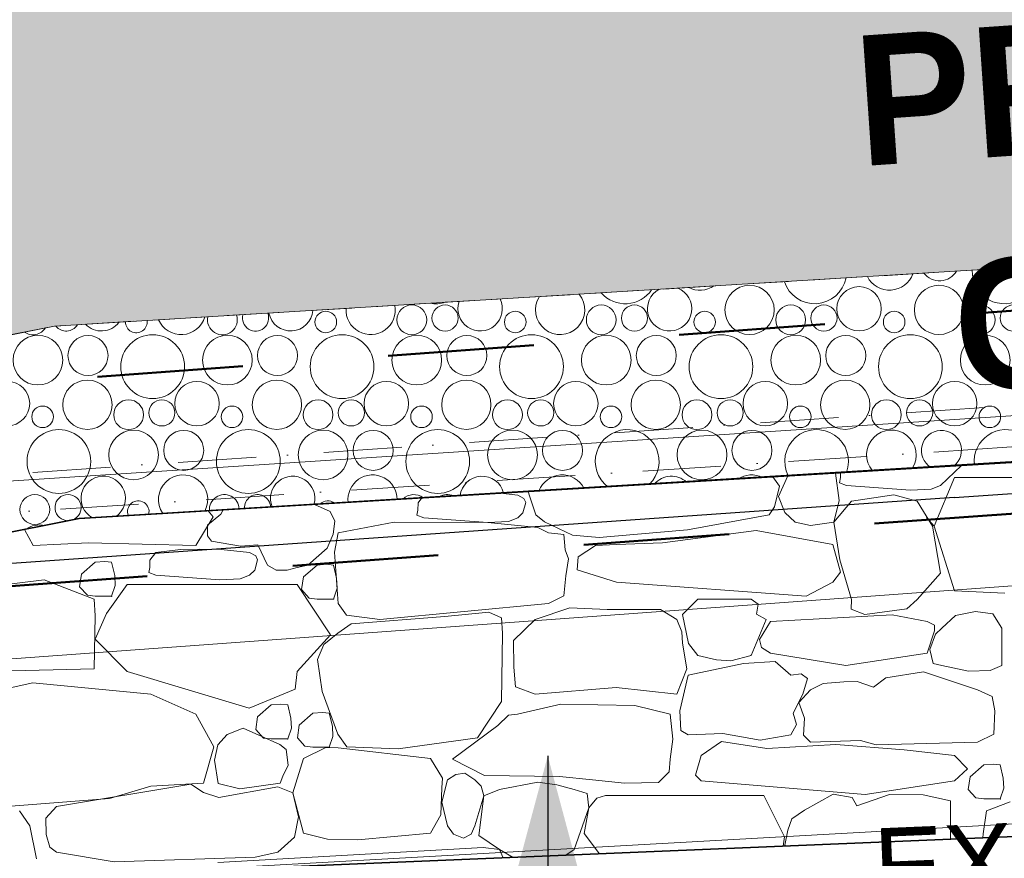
# Model space of a CAD drawing. Header units: millimetres. Extents: x -738537 to 1850049, y -250217 to 604013.
# Tile 16 of 204: x -629576 to -627686, y 80165 to 81775. Entities that reach past the tile are written whole.
import ezdxf

# ---------------------------------------------------------------- set-up
doc = ezdxf.new("R2010")
doc.units = ezdxf.units.MM
doc.header["$MEASUREMENT"] = 0
doc.set_wipeout_variables(frame=1)
for name, pattern in [('Dashed', [280, 140, -140]), ('Dot & Dashed', [280, 150, -60, 0, -70]), ('Hidden Line', [140, 100, -40]), ('Wipeout_Contour', [1000, 0, -1000])]:
    doc.linetypes.add(name, pattern=pattern)
for name, color, linetype, lineweight in [('0_Pen_No__128', 9, 'Continuous', 0), ('0_Pen_No__170', 9, 'Continuous', 0), ('A_BEAMS_Pen_No__69', 255, 'Continuous', 20), ('A_BEAMS_Pen_No__90', 255, 'Continuous', 20), ('A_SURVEY_Pen_No__6', 7, 'Continuous', 5), ('A_WALL LOAD_Pen_No__1', 214, 'Continuous', 35), ('A_WALL LOAD_Pen_No__3', 30, 'Continuous', 15), ('BUILDING_Pen_No__2', 1, 'Continuous', 25), ('C-GRID _Pen_No__5', 4, 'Continuous', 5), ('C_TEXT GA_Pen_No__161', 1, 'Continuous', 5), ('C_TEXT GA_Pen_No__6', 7, 'Continuous', 5), ('MARKETING_Pen_No__1', 214, 'Continuous', 35)]:
    doc.layers.add(name, color=color, linetype=linetype, lineweight=lineweight)
for name, color, linetype, lineweight, true_color in [('0_Pen_No__171', 7, 'Continuous', 0, 0xdadada), ('0_Pen_No__28', 7, 'Continuous', 50, 0xff9390), ('MARKETING_Pen_No__7', 7, 'Continuous', 5, 0x9f07ff), ('ROAD_Pen_No__7', 7, 'Continuous', 5, 0x9f07ff)]:
    doc.layers.add(name, color=color, linetype=linetype, lineweight=lineweight, true_color=true_color)
doc.layers.add('A_BEAMS', color=7, linetype='Continuous')
doc.layers.add('MARKETING', color=7, linetype='Continuous')
doc.styles.add('GENERATED_STYLE_1', font='GOTHIC.TTF')
doc.styles.add('GENERATED_STYLE_3', font='GOTHICB.TTF')
doc.dimstyles.new('GENERATED_STYLE__7', dxfattribs={"dimtxt": 0.18, "dimasz": 273.6, "dimexe": 0.18, "dimexo": 0.0625, "dimgap": 0.09, "dimtad": 0, "dimtih": 1, "dimtoh": 1, "dimdec": 4, "dimzin": 0, "dimdsep": 46, "dimcen": 0.09, "dimadec": 0, "dimazin": 0, "dimtfac": 1, "dimtdec": 4, "dimtmove": 0, "dimatfit": 3, "dimldrblk": 'ARROWHEAD_5', "dimfxl": 1, "dimtolj": 1, "dimtzin": 0, "dimarcsym": 0})

# ---------------------------------------------------------------- blocks, each defined once
blk = doc.blocks.new('*X1')
at = {"layer": '0_Pen_No__128', "color": 9, "linetype": 'Continuous', "lineweight": 0}
for p, q in [((-627936.7, 80909.2), (-627930.8, 80901)), ((-627874.7, 80901), (-627865.6, 80913.5)), ((-627824.1, 80916), (-627819.8, 80912.3)), ((-627819.8, 80912.3), (-627793.6, 80912.3)), ((-627793.6, 80912.3), (-627786.6, 80918.2)), ((-627742.8, 80920.8), (-627743.2, 80918.4)), ((-627743.2, 80918.4), (-627728.9, 80887)), ((-628199.2, 80892.3), (-628216.4, 80868.6)), ((-628195, 80893.7), (-628199.2, 80892.3)), ((-628143.6, 80892.3), (-628155.2, 80896)), ((-628126.4, 80868.6), (-628143.6, 80892.3)), ((-628098.3, 80899.5), (-628092.6, 80887)), ((-627986.2, 80890.6), (-628001.7, 80869.3)), ((-628000, 80887), (-627991.4, 80905.9)), ((-627961.2, 80898.7), (-627986.2, 80890.6)), ((-627936.2, 80890.6), (-627961.2, 80898.7)), ((-627920.7, 80869.3), (-627936.2, 80890.6)), ((-627930.8, 80901), (-627902.7, 80891.9)), ((-627902.7, 80891.9), (-627874.7, 80901)), ((-627835.5, 80892.3), (-627852.7, 80868.6)), ((-627807.7, 80901.3), (-627835.5, 80892.3)), ((-627779.9, 80892.3), (-627807.7, 80901.3)), ((-627765, 80871.8), (-627779.9, 80892.3)), ((-628578.7, 80870.6), (-628580.1, 80868.6)), ((-628490.1, 80868.6), (-628495.2, 80875.6)), ((-628443.4, 80878.7), (-628427.3, 80868.4)), ((-628392.8, 80868.4), (-628369.8, 80883.1)), ((-628354.7, 80884.1), (-628365.4, 80869.3)), ((-628365.4, 80869.3), (-628365.4, 80843)), ((-628284.4, 80869.3), (-628297.6, 80887.5)), ((-628284.4, 80843), (-628284.4, 80869.3)), ((-628092.6, 80887), (-628063.5, 80868.4)), ((-628029.1, 80868.4), (-628000, 80887)), ((-628001.7, 80869.3), (-628001.7, 80843)), ((-627920.7, 80852.5), (-627920.7, 80869.3)), ((-627728.9, 80887), (-627714.9, 80878)), ((-628853.9, 80839.4), (-628853.9, 80854)), ((-628840.1, 80854.9), (-628848.4, 80834.9)), ((-628799.6, 80855.1), (-628804.2, 80857)), ((-628791.2, 80834.9), (-628799.6, 80855.1)), ((-628773.7, 80856.2), (-628781.1, 80838.5)), ((-628766.1, 80859.3), (-628773.7, 80856.2)), ((-628738.3, 80856.2), (-628748.4, 80860.4)), ((-628730.9, 80838.5), (-628738.3, 80856.2)), ((-628729.1, 80861.5), (-628729.1, 80843)), ((-628648.1, 80843), (-628648.1, 80866.4)), ((-628621.2, 80851.4), (-628635.9, 80845.4)), ((-628606.6, 80845.4), (-628621.2, 80851.4)), ((-628580.1, 80868.6), (-628580.1, 80839.4)), ((-628490.1, 80839.4), (-628490.1, 80868.6)), ((-628476.3, 80855.1), (-628484.7, 80834.9)), ((-628456.1, 80863.5), (-628476.3, 80855.1)), ((-628435.9, 80855.1), (-628456.1, 80863.5)), ((-628427.5, 80834.9), (-628435.9, 80855.1)), ((-628427.3, 80868.4), (-628392.8, 80868.4)), ((-628410, 80856.2), (-628417.4, 80838.5)), ((-628392.3, 80863.5), (-628410, 80856.2)), ((-628374.5, 80856.2), (-628392.3, 80863.5)), ((-628367.2, 80838.5), (-628374.5, 80856.2)), ((-628257.5, 80851.4), (-628272.2, 80845.4)), ((-628242.9, 80845.4), (-628257.5, 80851.4)), ((-628216.4, 80868.6), (-628216.4, 80839.4)), ((-628126.4, 80839.4), (-628126.4, 80868.6)), ((-628112.6, 80855.1), (-628121, 80834.9)), ((-628092.4, 80863.5), (-628112.6, 80855.1)), ((-628072.2, 80855.1), (-628092.4, 80863.5)), ((-628063.8, 80834.9), (-628072.2, 80855.1)), ((-628063.5, 80868.4), (-628029.1, 80868.4)), ((-628046.3, 80856.2), (-628053.6, 80838.5)), ((-628028.6, 80863.5), (-628046.3, 80856.2)), ((-628010.8, 80856.2), (-628028.6, 80863.5)), ((-628005, 80842.1), (-628010.8, 80856.2)), ((-627852.7, 80868.6), (-627852.7, 80860.9)), ((-629234.7, 80815.7), (-629223, 80831.8)), ((-629211.1, 80832.6), (-629203.7, 80814.7)), ((-629163.3, 80814.7), (-629154.9, 80834.9)), ((-629154.9, 80834.9), (-629155.4, 80835.9)), ((-629144, 80836.6), (-629137.4, 80820.7)), ((-629102, 80820.7), (-629094.6, 80838.5)), ((-629094.6, 80838.5), (-629095.1, 80839.5)), ((-629090.5, 80839.8), (-629077.3, 80821.8)), ((-629027.3, 80821.8), (-629011.9, 80843)), ((-629011.9, 80843), (-629011.9, 80844.5)), ((-628999.6, 80845.3), (-629005.6, 80830.8)), ((-628970.3, 80845.4), (-628973.8, 80846.8)), ((-628964.3, 80830.8), (-628970.3, 80845.4)), ((-628943.8, 80848.6), (-628943.8, 80839.4)), ((-628943.8, 80839.4), (-628926.7, 80815.7)), ((-628871, 80815.7), (-628853.9, 80839.4)), ((-628848.4, 80834.9), (-628840, 80814.7)), ((-628799.6, 80814.7), (-628791.2, 80834.9)), ((-628781.1, 80838.5), (-628773.7, 80820.7)), ((-628738.3, 80820.7), (-628730.9, 80838.5)), ((-628729.1, 80843), (-628713.6, 80821.8)), ((-628663.6, 80821.8), (-628648.1, 80843)), ((-628635.9, 80845.4), (-628641.9, 80830.8)), ((-628600.6, 80830.8), (-628606.6, 80845.4)), ((-628580.1, 80839.4), (-628562.9, 80815.7)), ((-628507.3, 80815.7), (-628490.1, 80839.4)), ((-628484.7, 80834.9), (-628476.3, 80814.7)), ((-628435.9, 80814.7), (-628427.5, 80834.9)), ((-628417.4, 80838.5), (-628410, 80820.7)), ((-628374.5, 80820.7), (-628367.2, 80838.5)), ((-628365.4, 80843), (-628349.9, 80821.8)), ((-628299.9, 80821.8), (-628284.4, 80843)), ((-628272.2, 80845.4), (-628278.2, 80830.8)), ((-628236.9, 80830.8), (-628242.9, 80845.4)), ((-628216.4, 80839.4), (-628200.7, 80817.8)), ((-628136.3, 80825.8), (-628126.4, 80839.4)), ((-628121, 80834.9), (-628118.1, 80828)), ((-628063.9, 80834.8), (-628063.8, 80834.9)), ((-628053.6, 80838.5), (-628052.7, 80836.2)), ((-628001.7, 80843), (-628001.3, 80842.5)), ((-629433.2, 80819.2), (-629416, 80813.6)), ((-629416, 80813.6), (-629391, 80821.7)), ((-629366.2, 80823.2), (-629363.3, 80816.1)), ((-629363.3, 80816.1), (-629348.7, 80810.1)), ((-629348.7, 80810.1), (-629334, 80816.1)), ((-629334, 80816.1), (-629330.2, 80825.4)), ((-629298.8, 80827.3), (-629290.4, 80815.7)), ((-629290.4, 80815.7), (-629262.6, 80806.7)), ((-629262.6, 80806.7), (-629234.7, 80815.7)), ((-629203.7, 80814.7), (-629183.5, 80806.3)), ((-629183.5, 80806.3), (-629163.3, 80814.7)), ((-629137.4, 80820.7), (-629119.7, 80813.4)), ((-629119.7, 80813.4), (-629102, 80820.7)), ((-629077.3, 80821.8), (-629052.3, 80813.6)), ((-629052.3, 80813.6), (-629027.3, 80821.8)), ((-629005.6, 80830.8), (-628999.6, 80816.1)), ((-628999.6, 80816.1), (-628984.9, 80810.1)), ((-628984.9, 80810.1), (-628970.3, 80816.1)), ((-628970.3, 80816.1), (-628964.3, 80830.8)), ((-628926.7, 80815.7), (-628898.8, 80806.7)), ((-628898.8, 80806.7), (-628871, 80815.7)), ((-628840, 80814.7), (-628819.8, 80806.3)), ((-628819.8, 80806.3), (-628799.6, 80814.7)), ((-628773.7, 80820.7), (-628756, 80813.4)), ((-628756, 80813.4), (-628738.3, 80820.7)), ((-628713.6, 80821.8), (-628688.6, 80813.6)), ((-628688.6, 80813.6), (-628663.6, 80821.8)), ((-628641.9, 80830.8), (-628635.9, 80816.1)), ((-628635.9, 80816.1), (-628621.2, 80810.1)), ((-628621.2, 80810.1), (-628606.6, 80816.1)), ((-628606.6, 80816.1), (-628600.6, 80830.8)), ((-628562.9, 80815.7), (-628535.1, 80806.7)), ((-628535.1, 80806.7), (-628507.3, 80815.7)), ((-628476.3, 80814.7), (-628456.1, 80806.3)), ((-628456.1, 80806.3), (-628435.9, 80814.7)), ((-628410, 80820.7), (-628392.3, 80813.4)), ((-628392.3, 80813.4), (-628374.5, 80820.7)), ((-628349.9, 80821.8), (-628324.9, 80813.6)), ((-628324.9, 80813.6), (-628299.9, 80821.8)), ((-628278.2, 80830.8), (-628272.2, 80816.1)), ((-628272.2, 80816.1), (-628258.8, 80810.6)), ((-628255.1, 80811.1), (-628242.9, 80816.1)), ((-628242.9, 80816.1), (-628236.9, 80830.8)), ((-629565.6, 80796.2), (-629582.9, 80772.3)), ((-629560.2, 80797.9), (-629565.6, 80796.2)), ((-629509.5, 80796.2), (-629532.1, 80803.5)), ((-629492.2, 80772.3), (-629509.5, 80796.2)), ((-629466.2, 80795.8), (-629479.3, 80773)), ((-629441.5, 80804.7), (-629466.2, 80795.8)), ((-629416.9, 80795.8), (-629441.5, 80804.7)), ((-629403.8, 80773), (-629416.9, 80795.8)), ((-629350.5, 80796.6), (-629373.1, 80770.5)), ((-629317.4, 80806.3), (-629350.5, 80796.6)), ((-629284.3, 80796.6), (-629317.4, 80806.3)), ((-629261.7, 80770.5), (-629284.3, 80796.6)), ((-629201.9, 80796.2), (-629219.2, 80772.3)), ((-629173.9, 80805.3), (-629201.9, 80796.2)), ((-629145.8, 80796.2), (-629173.9, 80805.3)), ((-629128.5, 80772.3), (-629145.8, 80796.2)), ((-629102.5, 80795.8), (-629115.6, 80773)), ((-629077.8, 80804.7), (-629102.5, 80795.8)), ((-629053.2, 80795.8), (-629077.8, 80804.7)), ((-629040.1, 80773), (-629053.2, 80795.8)), ((-628986.8, 80796.6), (-629009.4, 80770.5)), ((-628953.7, 80806.3), (-628986.8, 80796.6)), ((-628920.6, 80796.6), (-628953.7, 80806.3)), ((-628898, 80770.5), (-628920.6, 80796.6)), ((-628838.2, 80796.2), (-628855.5, 80772.3)), ((-628810.2, 80805.3), (-628838.2, 80796.2)), ((-628782.1, 80796.2), (-628810.2, 80805.3)), ((-628764.8, 80772.3), (-628782.1, 80796.2)), ((-628738.8, 80795.8), (-628751.9, 80773)), ((-628714.1, 80804.7), (-628738.8, 80795.8)), ((-628689.5, 80795.8), (-628714.1, 80804.7)), ((-628676.3, 80773), (-628689.5, 80795.8)), ((-628623.1, 80796.6), (-628645.7, 80770.5)), ((-628590, 80806.3), (-628623.1, 80796.6)), ((-628556.9, 80796.6), (-628590, 80806.3)), ((-628539, 80775.9), (-628556.9, 80796.6)), ((-628474.5, 80796.2), (-628484.3, 80782.7)), ((-628446.4, 80805.3), (-628474.5, 80796.2)), ((-628418.4, 80796.2), (-628446.4, 80805.3)), ((-628414.9, 80791.3), (-628418.4, 80796.2)), ((-628350.4, 80804.7), (-628373.2, 80796.5)), ((-628339.2, 80800.7), (-628350.4, 80804.7)), ((-629492.2, 80742.8), (-629492.2, 80772.3)), ((-629479.3, 80773), (-629474.7, 80747.2)), ((-629408.3, 80747.2), (-629403.8, 80773)), ((-629373.1, 80770.5), (-629378, 80736.4)), ((-629256.8, 80736.4), (-629261.7, 80770.5)), ((-629219.2, 80772.3), (-629219.2, 80742.8)), ((-629128.5, 80742.8), (-629128.5, 80772.3)), ((-629115.6, 80773), (-629111, 80747.2)), ((-629044.6, 80747.2), (-629040.1, 80773)), ((-629009.4, 80770.5), (-629014.3, 80736.4)), ((-628893.1, 80736.4), (-628898, 80770.5)), ((-628855.5, 80772.3), (-628855.5, 80742.8)), ((-628764.8, 80747.9), (-628764.8, 80772.3)), ((-628751.9, 80773), (-628747.8, 80750)), ((-628678.9, 80758.6), (-628676.3, 80773)), ((-628645.7, 80770.5), (-628646.8, 80762.5)), ((-629582.9, 80742.8), (-629565.6, 80719)), ((-629509.5, 80719), (-629492.2, 80742.8)), ((-629474.7, 80747.2), (-629454.7, 80730.3)), ((-629428.4, 80730.3), (-629408.3, 80747.2)), ((-629219.2, 80742.8), (-629201.9, 80719)), ((-629145.8, 80719), (-629128.5, 80742.8)), ((-629111, 80747.2), (-629090.9, 80730.3)), ((-629064.7, 80730.3), (-629044.6, 80747.2)), ((-628855.5, 80742.8), (-628851.4, 80737.2)), ((-629565.6, 80719), (-629537.6, 80709.9)), ((-629537.6, 80709.9), (-629509.5, 80719)), ((-629442.6, 80719.3), (-629470.4, 80710.3)), ((-629454.7, 80730.3), (-629428.4, 80730.3)), ((-629414.7, 80710.3), (-629442.6, 80719.3)), ((-629378, 80736.4), (-629363.7, 80705)), ((-629271.2, 80705), (-629256.8, 80736.4)), ((-629201.9, 80719), (-629173.9, 80709.9)), ((-629173.9, 80709.9), (-629145.8, 80719)), ((-629078.8, 80719.3), (-629106.7, 80710.3)), ((-629090.9, 80730.3), (-629064.7, 80730.3)), ((-629055.9, 80711.9), (-629078.8, 80719.3)), ((-629014.3, 80736.4), (-629005.9, 80718.1)), ((-628895.2, 80731.8), (-628893.1, 80736.4)), ((-629571, 80708.6), (-629596, 80716.7)), ((-629555.6, 80687.3), (-629571, 80708.6)), ((-629470.4, 80710.3), (-629487.5, 80686.6)), ((-629397.6, 80686.6), (-629414.7, 80710.3)), ((-629363.7, 80705), (-629334.7, 80686.4)), ((-629300.2, 80686.4), (-629271.2, 80705)), ((-629257.3, 80708.6), (-629272.8, 80687.3)), ((-629232.3, 80716.7), (-629257.3, 80708.6)), ((-629207.3, 80708.6), (-629232.3, 80716.7)), ((-629197, 80694.4), (-629207.3, 80708.6)), ((-629106.7, 80710.3), (-629110.4, 80705.1)), ((-629555.6, 80661), (-629555.6, 80687.3)), ((-629487.5, 80686.6), (-629487.5, 80658.4)), ((-629397.6, 80669.5), (-629397.6, 80686.6)), ((-629363.5, 80681.5), (-629383.7, 80673.1)), ((-629349.1, 80675.5), (-629363.5, 80681.5)), ((-629334.7, 80686.4), (-629300.2, 80686.4)), ((-629272.8, 80687.3), (-629272.8, 80685)), ((-629543.3, 80663.4), (-629548.5, 80650.8)), ((-629528.7, 80669.4), (-629543.3, 80663.4)), ((-629514, 80663.4), (-629528.7, 80669.4)), ((-629510.8, 80655.5), (-629514, 80663.4)), ((-629383.7, 80673.1), (-629384.6, 80671.1)), ((-629564.4, 80648.9), (-629555.6, 80661))]:
    blk.add_line(p, q, dxfattribs=at)
blk = doc.blocks.new('Fill_1', base_point=(0, 0))
at = {"color": 254, "linetype": 'Wipeout_Contour', "lineweight": 0, "ltscale": 1903481.4899251}
blk.add_wipeout([(-629462, 80817.5), (-631531.9, 80405.1), (-627017, 80964.5)], dxfattribs=at)
at = {"layer": '0_Pen_No__128', "color": 255, "linetype": 'Continuous', "lineweight": 0, "flags": 128}
blk.add_lwpolyline([(-629462, 80817.5), (-631531.9, 80405.1), (-627017, 80964.5)], close=True, dxfattribs=at)
at = {"layer": '0_Pen_No__128', "color": 9, "linetype": 'Continuous', "lineweight": 0}
blk.add_blockref('*X1', (0, 0), dxfattribs=at)
blk = doc.blocks.new('*X3')
at = {"layer": '0_Pen_No__170', "color": 9, "linetype": 'Continuous', "lineweight": 0}
for centre, radius in [((-628175.1, 81218), 47.3), ((-627964.9, 81220.2), 42.6), ((-627811.4, 81218), 47.3), ((-628988.7, 81194.8), 20.7), ((-628823.5, 81198.9), 28.6), ((-628759.7, 81202.4), 25.1), ((-628624.9, 81194.8), 20.7), ((-628459.8, 81198.9), 28.6), ((-628396, 81202.4), 25.1), ((-628261.2, 81194.8), 20.7), ((-628096.1, 81198.9), 28.6), ((-628032.3, 81202.4), 25.1), ((-627897.5, 81194.8), 20.7), ((-627732.4, 81198.9), 28.6), ((-627668.6, 81202.4), 25.1), ((-629541.3, 81121.6), 47.7), ((-629445.2, 81130.4), 38.4), ((-629321.1, 81109.1), 61.2), ((-629177.6, 81121.6), 47.7), ((-629081.5, 81130.4), 38.4), ((-628957.4, 81109.1), 61.2), ((-628813.9, 81121.6), 47.7), ((-628717.8, 81130.4), 38.4), ((-628593.7, 81109.1), 61.2), ((-628450.2, 81121.6), 47.7), ((-628354.1, 81130.4), 38.4), ((-628230, 81109.1), 61.2), ((-628086.4, 81121.6), 47.7), ((-627990.4, 81130.4), 38.4), ((-627866.3, 81109.1), 61.2), ((-627722.7, 81121.6), 47.7), ((-629599.7, 81038.2), 42.6), ((-629446.3, 81036), 47.3), ((-629236, 81038.2), 42.6), ((-629082.6, 81036), 47.3), ((-628872.3, 81038.2), 42.6), ((-628718.8, 81036), 47.3), ((-628508.6, 81038.2), 42.6), ((-628355.1, 81036), 47.3), ((-628144.9, 81038.2), 42.6), ((-627991.4, 81036), 47.3), ((-627781.2, 81038.2), 42.6), ((-629367.2, 81016.9), 28.6), ((-629303.4, 81020.4), 25.1), ((-629003.5, 81016.9), 28.6), ((-628939.7, 81020.4), 25.1), ((-628639.8, 81016.9), 28.6), ((-628576, 81020.4), 25.1), ((-628276.1, 81016.9), 28.6), ((-628212.3, 81020.4), 25.1), ((-627912.4, 81016.9), 28.6), ((-627848.6, 81020.4), 25.1), ((-629532.4, 81012.8), 20.7), ((-629168.7, 81012.8), 20.7), ((-628804.9, 81012.8), 20.7), ((-628441.2, 81012.8), 20.7), ((-628077.5, 81012.8), 20.7), ((-627713.8, 81012.8), 20.7), ((-629501.1, 80927.1), 61.2), ((-629357.6, 80939.6), 47.7), ((-629261.5, 80948.4), 38.4), ((-629137.4, 80927.1), 61.2), ((-628993.9, 80939.6), 47.7), ((-628897.8, 80948.4), 38.4), ((-628773.7, 80927.1), 61.2), ((-628630.2, 80939.6), 47.7), ((-628534.1, 80948.4), 38.4), ((-628266.4, 80939.6), 47.7), ((-628170.4, 80948.4), 38.4), ((-629547.2, 80834.9), 28.6)]:
    blk.add_circle(centre, radius, dxfattribs=at)
for centre, radius, start, end in [((-627906.4, 81303.6), 47.7, 206.9, 340.0707), ((-627810.4, 81312.4), 38.4, 218.3422, 328.6286), ((-627686.3, 81291.1), 61.2, 177.0506, 9.9202), ((-628050, 81291.1), 61.2, 197.9124, 349.0583), ((-628538.8, 81218), 47.3, 147.2231, 39.7477), ((-628413.7, 81291.1), 61.2, 221.1014, 325.8694), ((-628328.6, 81220.2), 42.6, 118.3744, 68.5964), ((-628270.2, 81303.6), 47.7, 242.9001, 304.0707), ((-628777.4, 81291.1), 61.2, 259.7944, 287.1763), ((-628692.3, 81220.2), 42.6, 160.687, 26.2838), ((-629123.4, 81202.4), 25.1, 164.932, 22.0387), ((-629056, 81220.2), 42.6, 191.079, 355.8918), ((-628902.6, 81218), 47.3, 176.3564, 10.6144), ((-629419.7, 81220.2), 42.6, 224.1613, 322.8095), ((-629352.4, 81194.8), 20.7, 178.6697, 8.3011), ((-629266.3, 81218), 47.3, 203.562, 343.4088), ((-629187.2, 81198.9), 28.6, 167.991, 18.9798), ((-629550.9, 81198.9), 28.6, 235.1128, 327.4227), ((-629487.1, 81202.4), 25.1, 217.7948, 329.1759), ((-628410, 80927.1), 61.2, 314.3122, 232.569), ((-628046.3, 80927.1), 61.2, 339.8877, 206.9935), ((-627902.7, 80939.6), 47.7, 327.0855, 219.7957), ((-627806.7, 80948.4), 38.4, 308.7011, 238.1801), ((-627682.6, 80927.1), 61.2, 0.9754, 185.9058), ((-629416, 80856.2), 42.6, 305.9815, 240.8997), ((-629262.6, 80854), 47.3, 332.2556, 214.6256), ((-629052.3, 80856.2), 42.6, 344.1692, 202.712), ((-628898.8, 80854), 47.3, 0.206, 186.6752), ((-628688.6, 80856.2), 42.6, 13.9805, 172.9007), ((-628535.1, 80854), 47.3, 27.3289, 159.5523), ((-628324.9, 80856.2), 42.6, 47.5384, 139.3428), ((-628171.4, 80854), 47.3, 63.4761, 123.4051), ((-629483.4, 80838.5), 25.1, 290.4459, 272.0897), ((-629348.7, 80830.8), 20.7, 345.2562, 201.625), ((-629183.5, 80834.9), 28.6, 2.0771, 184.8041), ((-629119.7, 80838.5), 25.1, 2.5509, 184.3303), ((-628984.9, 80830.8), 20.7, 51.4791, 135.4021), ((-628819.8, 80834.9), 28.6, 51.1473, 135.7339), ((-628756, 80838.5), 25.1, 62.2006, 124.6806), ((-629537.6, 80757.6), 47.7, 78.5169, 124.0186)]:
    blk.add_arc(centre, radius, start, end, dxfattribs=at)
blk = doc.blocks.new('Fill_2', base_point=(0, 0))
at = {"color": 254, "linetype": 'Wipeout_Contour', "lineweight": 0, "ltscale": 14005644.7295551}
blk.add_wipeout([(-629509.8, 81186.9), (-636562.3, 79781.8), (-636489.6, 79417.3), (-629462, 80817.5), (-620502.8, 81356.1), (-620540.5, 82043.7), (-601136.6, 81925.1), (-601127.3, 81469.6), (-590151.9, 81021), (-590021.9, 81719.9), (-589769.8, 81683.3), (-588537.1, 88325.9), (-581323.3, 84127), (-581890.9, 80218.2), (-581481.7, 80187.1), (-580849.5, 84486.2), (-589699.4, 89557.9), (-590288.4, 81899.2), (-594388.9, 82642), (-600414.3, 82313.5), (-600427.4, 82955.9), (-621103.7, 82547.9), (-621076.1, 81700.6)], dxfattribs=at)
at = {"layer": '0_Pen_No__170', "color": 255, "linetype": 'Continuous', "lineweight": 0, "flags": 128}
blk.add_lwpolyline([(-629509.8, 81186.9), (-636562.3, 79781.8), (-636489.6, 79417.3), (-629462, 80817.5), (-620502.8, 81356.1), (-620540.5, 82043.7), (-601136.6, 81925.1), (-601127.3, 81469.6), (-590151.9, 81021), (-590021.9, 81719.9), (-589769.8, 81683.3), (-588537.1, 88325.9), (-581323.3, 84127), (-581890.9, 80218.2), (-581481.7, 80187.1), (-580849.5, 84486.2), (-589699.4, 89557.9), (-590288.4, 81899.2), (-594388.9, 82642), (-600414.3, 82313.5), (-600427.4, 82955.9), (-621103.7, 82547.9), (-621076.1, 81700.6)], close=True, dxfattribs=at)
at = {"layer": '0_Pen_No__170', "color": 9, "linetype": 'Continuous', "lineweight": 0}
blk.add_blockref('*X3', (0, 0), dxfattribs=at)
blk = doc.blocks.new('IPE Beam 20[2]', base_point=(-619855.8, 81466.6))
at = {"layer": 'A_BEAMS_Pen_No__69', "color": 255, "linetype": 'Dot & Dashed', "lineweight": 20}
blk.add_line((-619845.4, 81467.3), (-633052.7, 80602.7), dxfattribs=at)
at = {"layer": 'A_BEAMS_Pen_No__90', "color": 255, "linetype": 'Continuous', "lineweight": 20}
for p, q in [((-619859.9, 81526.5), (-633046.1, 80663.3)), ((-619852, 81406.7), (-633038.3, 80543.5))]:
    blk.add_line(p, q, dxfattribs=at)
blk = doc.blocks.new('*X280')
at = {"layer": 'MARKETING_Pen_No__7', "color": 190, "linetype": 'Continuous', "lineweight": 5, "true_color": 0x9f07ff}
for p, q in [((-627808.8, 80881.2), (-627768.1, 80919.3)), ((-628117.9, 80879.7), (-628130.7, 80897.5)), ((-628101.6, 80899.3), (-628119.2, 80859.7)), ((-628002.9, 80852.4), (-628009.8, 80904.8)), ((-628000.6, 80896), (-628002.4, 80886.1)), ((-628000.3, 80905.4), (-628000.6, 80896)), ((-627781.5, 80896), (-627820.6, 80803)), ((-627649.7, 80896), (-627781.5, 80896)), ((-628599.5, 80869.3), (-628598.9, 80864.9)), ((-628127.2, 80839.7), (-628117.9, 80879.7)), ((-628002.4, 80886.1), (-627989.1, 80881.2)), ((-627989.1, 80881.2), (-627866.2, 80872.2)), ((-627866.2, 80872.2), (-627826.7, 80873.8)), ((-627826.7, 80873.8), (-627808.8, 80881.2)), ((-628804.4, 80857), (-628811.4, 80847.9)), ((-628620.1, 80862.4), (-628653.1, 80866.1)), ((-628608.3, 80855.9), (-628620.1, 80862.4)), ((-628604.9, 80848.3), (-628608.3, 80855.9)), ((-628598.9, 80864.9), (-628585.4, 80824.7)), ((-628119.2, 80859.7), (-628107.5, 80829.1)), ((-628013.1, 80810.8), (-628002.9, 80852.4)), ((-627979.5, 80851.1), (-628013.1, 80810.8)), ((-627898, 80863), (-627979.5, 80851.1)), ((-627853.4, 80851.1), (-627898, 80863)), ((-627824.1, 80802.9), (-627853.4, 80851.1)), ((-629204.9, 80820.7), (-629214.3, 80832.4)), ((-629185.4, 80834.1), (-629190.1, 80826.2)), ((-628980.5, 80830.9), (-629010.4, 80844.6)), ((-628811.8, 80833.9), (-628813.6, 80824.1)), ((-628811.4, 80847.9), (-628811.8, 80833.9)), ((-628610.2, 80828.4), (-628604.9, 80848.3)), ((-628137.2, 80824.7), (-628127.2, 80839.7)), ((-629238.4, 80765.5), (-629204.9, 80820.7)), ((-629190.1, 80826.2), (-629215.5, 80804.9)), ((-628971.2, 80812.6), (-628980.5, 80830.9)), ((-628813.6, 80824.1), (-628800.3, 80819.2)), ((-628800.3, 80819.2), (-628677.4, 80810.2)), ((-628638, 80811.7), (-628620.1, 80819.2)), ((-628620.1, 80819.2), (-628610.2, 80828.4)), ((-628585.4, 80824.7), (-628568.8, 80810.9)), ((-628294.1, 80795.6), (-628137.2, 80824.7)), ((-628107.5, 80829.1), (-628087.7, 80810.8)), ((-627835.4, 80819.3), (-627820.6, 80803)), ((-629567, 80796.6), (-629550.3, 80765.5)), ((-629215.5, 80804.9), (-629215.6, 80784.2)), ((-628974.2, 80787.5), (-628971.2, 80812.6)), ((-628857.7, 80810.4), (-628965, 80790.4)), ((-628677.4, 80810.2), (-628857.7, 80810.4)), ((-628677.4, 80810.2), (-628638, 80811.7)), ((-628581.5, 80800.3), (-628677.4, 80810.2)), ((-628561, 80790.4), (-628581.5, 80800.3)), ((-628568.8, 80810.9), (-628515.3, 80785.5)), ((-628463.6, 80781.3), (-628294.1, 80795.6)), ((-628162.3, 80794.3), (-628342.2, 80771.2)), ((-628015.1, 80767.9), (-628162.3, 80794.3)), ((-628087.7, 80810.8), (-628058.4, 80804.4)), ((-628058.4, 80804.4), (-628013.1, 80810.8)), ((-628013.1, 80810.8), (-628002, 80738.3)), ((-627808.8, 80712.9), (-627824.1, 80802.9)), ((-627820.6, 80803), (-627781.5, 80678.8)), ((-629215.6, 80784.2), (-629208.4, 80774.3)), ((-628985.8, 80760.6), (-628974.2, 80787.5)), ((-628965, 80790.4), (-628971.9, 80752.8)), ((-628531.7, 80786.8), (-628561, 80790.4)), ((-628528.8, 80757.2), (-628531.7, 80786.8)), ((-628515.3, 80785.5), (-628463.6, 80781.3)), ((-629550.3, 80765.5), (-629444.5, 80771.2)), ((-629444.5, 80771.2), (-629238.4, 80765.5)), ((-629267.9, 80758.4), (-629315.2, 80752.2)), ((-629230.4, 80758.6), (-629267.9, 80758.4)), ((-629189.5, 80758.3), (-629230.4, 80758.6)), ((-629208.4, 80774.3), (-629152.1, 80764.8)), ((-629134.9, 80752.2), (-629189.5, 80758.3)), ((-629152.1, 80764.8), (-629118.9, 80766.8)), ((-629118.9, 80766.8), (-629100.4, 80728.3)), ((-629023.1, 80728.3), (-628985.8, 80760.6)), ((-628522.8, 80740), (-628528.8, 80757.2)), ((-628470.7, 80765.5), (-628503.9, 80744.2)), ((-628430.3, 80767.9), (-628470.7, 80765.5)), ((-628342.2, 80771.2), (-628430.3, 80767.9)), ((-628000.6, 80714.6), (-628015.1, 80767.9)), ((-629326.3, 80737.6), (-629326.7, 80723.7)), ((-629315.2, 80752.2), (-629326.3, 80737.6)), ((-629123.2, 80745.7), (-629134.9, 80752.2)), ((-629125.1, 80718.2), (-629119.7, 80738)), ((-629119.7, 80738), (-629123.2, 80745.7)), ((-628971.9, 80752.8), (-628965, 80654.4)), ((-628527.6, 80707.4), (-628522.8, 80740)), ((-628503.9, 80744.2), (-628505.9, 80718.9)), ((-628002, 80738.3), (-627979.5, 80662.3)), ((-629431.4, 80733.5), (-629457.5, 80710.9)), ((-629413, 80735.1), (-629431.4, 80733.5)), ((-629399.8, 80733.5), (-629413, 80735.1)), ((-629394, 80708.4), (-629399.8, 80733.5)), ((-629326.7, 80723.7), (-629328.5, 80713.9)), ((-629134.9, 80708.9), (-629125.1, 80718.2)), ((-629100.4, 80728.3), (-629084, 80718.6)), ((-629084, 80718.6), (-629063.1, 80718.6)), ((-629063.1, 80718.6), (-629043.8, 80723.3)), ((-629043.8, 80723.3), (-629023.1, 80728.3)), ((-629005.5, 80728.3), (-629031.5, 80705.6)), ((-628987.1, 80729.9), (-629005.5, 80728.3)), ((-628973.8, 80728.3), (-628987.1, 80729.9)), ((-628968.1, 80703.2), (-628973.8, 80728.3)), ((-628505.9, 80718.9), (-628430.3, 80695.3)), ((-629529.2, 80700), (-629827.7, 80663)), ((-629433.6, 80663), (-629529.2, 80700)), ((-629457.5, 80710.9), (-629461.2, 80686.4)), ((-629392.8, 80688.8), (-629394, 80708.4)), ((-629328.5, 80713.9), (-629315.2, 80708.9)), ((-629315.2, 80708.9), (-629192.2, 80699.9)), ((-629192.2, 80699.9), (-629152.8, 80701.5)), ((-629152.8, 80701.5), (-629134.9, 80708.9)), ((-629031.5, 80705.6), (-629035.2, 80681.1)), ((-628966.8, 80683.6), (-628968.1, 80703.2)), ((-628531.9, 80668.9), (-628527.6, 80707.4)), ((-628015.1, 80695.3), (-628000.6, 80714.6)), ((-627853.4, 80662.3), (-627808.8, 80712.9)), ((-629461.2, 80686.4), (-629446.4, 80670.1)), ((-629370.3, 80690.7), (-629409.4, 80635.5)), ((-629399.8, 80668.2), (-629392.8, 80688.8)), ((-629043.5, 80690.7), (-629370.3, 80690.7)), ((-628979.9, 80594.3), (-629043.5, 80690.7)), ((-629035.2, 80681.1), (-629020.5, 80664.9)), ((-628973.8, 80662.9), (-628966.8, 80683.6)), ((-628430.3, 80695.3), (-628066.2, 80668.2)), ((-628066.2, 80668.2), (-628015.1, 80695.3)), ((-629446.4, 80670.1), (-629431.4, 80668.2)), ((-629431.3, 80630.8), (-629433.6, 80663)), ((-629431.4, 80668.2), (-629399.8, 80668.2)), ((-629020.5, 80664.9), (-629005.5, 80662.9)), ((-629005.5, 80662.9), (-628973.8, 80662.9)), ((-628561, 80654.4), (-628531.9, 80668.9)), ((-628274.5, 80663), (-628303.8, 80633)), ((-628172.2, 80663), (-628274.5, 80663)), ((-628158.3, 80653.3), (-628172.2, 80663)), ((-627979.5, 80662.3), (-627980.1, 80643.5)), ((-627873.2, 80644.4), (-627853.4, 80662.3)), ((-627781.5, 80678.8), (-627685.2, 80674.1)), ((-628965, 80654.4), (-628948.8, 80632.3)), ((-628885, 80623.7), (-628561, 80654.4)), ((-628520, 80646.3), (-628586.8, 80623.4)), ((-628448.6, 80643.2), (-628520, 80646.3)), ((-628345.8, 80643.2), (-628448.6, 80643.2)), ((-628314.8, 80623.4), (-628345.8, 80643.2)), ((-628161.5, 80634.1), (-628158.3, 80653.3)), ((-627980.1, 80643.5), (-627953.7, 80633.3)), ((-627953.7, 80633.3), (-627873.2, 80644.4)), ((-629433.6, 80529), (-629431.3, 80630.8)), ((-629409.4, 80635.5), (-629431.3, 80585.7)), ((-628948.8, 80632.3), (-628885, 80623.7)), ((-628759.8, 80629.2), (-628939.7, 80615.7)), ((-628675.7, 80637.5), (-628759.8, 80629.2)), ((-628651.1, 80626.6), (-628675.7, 80637.5)), ((-628649.5, 80597.6), (-628651.1, 80626.6)), ((-628303.8, 80633), (-628292, 80577.5)), ((-628143.4, 80623.5), (-628161.5, 80634.1)), ((-627901.6, 80632.7), (-628134.6, 80620.1)), ((-627834.3, 80620.1), (-627901.6, 80632.7)), ((-627779.9, 80631.5), (-627805.9, 80606.9)), ((-627741.3, 80638.8), (-627779.9, 80631.5)), ((-627708.1, 80634.4), (-627741.3, 80638.8)), ((-627691, 80606.9), (-627708.1, 80634.4)), ((-628939.7, 80615.7), (-628965.6, 80597.6)), ((-628586.8, 80623.4), (-628628.5, 80583.2)), ((-628305.3, 80599.9), (-628314.8, 80623.4)), ((-628172.2, 80554.7), (-628143.4, 80623.5)), ((-628134.6, 80620.1), (-628155.8, 80585.5)), ((-627819.7, 80612.7), (-627834.3, 80620.1)), ((-627819.7, 80601.8), (-627819.7, 80612.7)), ((-627805.9, 80606.9), (-627818, 80595.3)), ((-627691, 80535.6), (-627691, 80606.9)), ((-629043.5, 80523.7), (-628979.9, 80594.3)), ((-628965.6, 80597.6), (-628992.3, 80576)), ((-628651.3, 80466.4), (-628649.5, 80597.6)), ((-628303.8, 80578.3), (-628305.3, 80599.9)), ((-627834.3, 80559.3), (-627819.7, 80601.8)), ((-627818, 80595.3), (-627829.1, 80566)), ((-629431.3, 80585.7), (-629370.3, 80523.7)), ((-628992.3, 80576), (-629004.8, 80547)), ((-628628.5, 80583.2), (-628627.5, 80532.5)), ((-628295.7, 80528.7), (-628303.8, 80578.3)), ((-628292, 80577.5), (-628274.5, 80554.7)), ((-628155.8, 80585.5), (-628152.3, 80569.7)), ((-628152.3, 80569.7), (-628134.6, 80559.3)), ((-628274.5, 80554.7), (-628238.8, 80546)), ((-628211, 80544.3), (-628172.2, 80554.7)), ((-628134.6, 80559.3), (-627990.2, 80535.5)), ((-627990.2, 80535.5), (-627834.3, 80559.3)), ((-627829.1, 80566), (-627822.7, 80539.2)), ((-629004.8, 80547), (-628995.9, 80485.5)), ((-628627.5, 80532.5), (-628624.3, 80494.2)), ((-628186.9, 80539.2), (-628293, 80517.1)), ((-628238.8, 80546), (-628211, 80544.3)), ((-628125.6, 80542.8), (-628186.9, 80539.2)), ((-628095.7, 80517.1), (-628125.6, 80542.8)), ((-627822.7, 80539.2), (-627805.9, 80535.6)), ((-627805.9, 80535.6), (-627755, 80524.8)), ((-627713, 80525.9), (-627691, 80535.6)), ((-629736.5, 80522.1), (-629433.6, 80529)), ((-629370.3, 80523.7), (-629135.6, 80453.7)), ((-629047.2, 80490), (-629043.5, 80523.7)), ((-628314.8, 80480.1), (-628295.7, 80528.7)), ((-628293, 80517.1), (-628308.9, 80448.6)), ((-628076.2, 80519.1), (-628095.7, 80517.1)), ((-628063.9, 80510.2), (-628076.2, 80519.1)), ((-628073, 80480.4), (-628063.9, 80510.2)), ((-627913.3, 80511.6), (-627937.3, 80493.6)), ((-627841, 80523.1), (-627913.3, 80511.6)), ((-627737.2, 80488.7), (-627841, 80523.1)), ((-627755, 80524.8), (-627713, 80525.9)), ((-629550.8, 80502.4), (-629648.8, 80480.1)), ((-629324.7, 80480.1), (-629550.8, 80502.4)), ((-628624.3, 80494.2), (-628586.8, 80480.1)), ((-628586.8, 80480.1), (-628431.2, 80493.4)), ((-628431.2, 80493.4), (-628314.8, 80480.1)), ((-628033.5, 80500.9), (-628058, 80488.7)), ((-627994.2, 80503.9), (-628033.5, 80500.9)), ((-627968.6, 80504.8), (-627994.2, 80503.9)), ((-627937.3, 80493.6), (-627968.6, 80504.8)), ((-629238.4, 80441.8), (-629324.7, 80480.1)), ((-629135.6, 80453.7), (-629047.2, 80490)), ((-628995.9, 80485.5), (-628965.6, 80403.6)), ((-628091.1, 80443.8), (-628073, 80480.4)), ((-628058, 80488.7), (-628080.5, 80464.2)), ((-627709.2, 80476.1), (-627737.2, 80488.7)), ((-627704, 80448.1), (-627709.2, 80476.1)), ((-629093.5, 80459.6), (-629119.5, 80437)), ((-629075, 80461.2), (-629093.5, 80459.6)), ((-629061.8, 80459.6), (-629075, 80461.2)), ((-629056, 80434.5), (-629061.8, 80459.6)), ((-628697.1, 80396.8), (-628651.3, 80466.4)), ((-628537.1, 80461.2), (-628620.9, 80441.9)), ((-628395.1, 80458.7), (-628537.1, 80461.2)), ((-628327.3, 80441.9), (-628395.1, 80458.7)), ((-628080.5, 80464.2), (-628069.9, 80434)), ((-629203.8, 80379), (-629238.4, 80441.8)), ((-629119.5, 80437), (-629123.2, 80412.5)), ((-629054.8, 80414.9), (-629056, 80434.5)), ((-629013.6, 80443.8), (-629039.6, 80421.1)), ((-628995.2, 80445.4), (-629013.6, 80443.8)), ((-628981.9, 80443.8), (-628995.2, 80445.4)), ((-628976.1, 80418.7), (-628981.9, 80443.8)), ((-628638.1, 80440.1), (-628658.2, 80420.3)), ((-628620.9, 80441.9), (-628638.1, 80440.1)), ((-628322.7, 80394), (-628327.3, 80441.9)), ((-628308.9, 80448.6), (-628307.2, 80410.6)), ((-628084.9, 80421.8), (-628091.1, 80443.8)), ((-627706.3, 80403.4), (-627704, 80448.1)), ((-629039.6, 80421.1), (-629043.3, 80396.6)), ((-628974.9, 80399.1), (-628976.1, 80418.7)), ((-628658.2, 80420.3), (-628745.2, 80355.4)), ((-628095.7, 80402.3), (-628084.9, 80421.8)), ((-628069.9, 80434), (-628071.3, 80401.4)), ((-629177.9, 80403), (-629196, 80383.2)), ((-629147.3, 80414.9), (-629177.9, 80403)), ((-629076.6, 80383.8), (-629147.3, 80414.9)), ((-629123.2, 80412.5), (-629108.5, 80396.2)), ((-629061.8, 80394.3), (-629054.8, 80414.9)), ((-628981.9, 80378.4), (-628974.9, 80399.1)), ((-628965.6, 80403.6), (-628948.3, 80379)), ((-628849.5, 80375.1), (-628697.1, 80396.8)), ((-628307.2, 80410.6), (-628293, 80402.3)), ((-628293, 80402.3), (-628226.5, 80404.6)), ((-628226.5, 80404.6), (-628154.4, 80391.9)), ((-628154.4, 80391.9), (-628095.7, 80402.3)), ((-628071.3, 80401.4), (-628058, 80388.4)), ((-627737.2, 80388.4), (-627706.3, 80403.4)), ((-629223.7, 80309.8), (-629203.8, 80379)), ((-629196, 80383.2), (-629202.3, 80353.8)), ((-629108.5, 80396.2), (-629093.5, 80394.3)), ((-629093.5, 80394.3), (-629061.8, 80394.3)), ((-629064.8, 80374.3), (-629076.6, 80383.8)), ((-629043.3, 80396.6), (-629028.6, 80380.4)), ((-628988.7, 80377.9), (-629031.6, 80356.7)), ((-629028.6, 80380.4), (-629013.6, 80378.4)), ((-629013.6, 80378.4), (-628981.9, 80378.4)), ((-628964.9, 80377.3), (-628988.7, 80377.9)), ((-628948.3, 80379), (-628849.5, 80375.1)), ((-628327.3, 80355.4), (-628322.7, 80394)), ((-628228.9, 80389.3), (-628267.9, 80362.6)), ((-628142, 80376.2), (-628228.9, 80389.3)), ((-628009.6, 80383.5), (-628142, 80376.2)), ((-628058, 80388.4), (-627962, 80391.4)), ((-627878.4, 80373.6), (-628009.6, 80383.5)), ((-627962, 80391.4), (-627932.1, 80383.2)), ((-627932.1, 80383.2), (-627737.2, 80388.4)), ((-629061, 80344.2), (-629064.8, 80374.3)), ((-628787.4, 80356.7), (-628964.9, 80377.3)), ((-628267.9, 80362.6), (-628278.6, 80325)), ((-627781.5, 80362.6), (-627878.4, 80373.6)), ((-627756.7, 80337.3), (-627781.5, 80362.6)), ((-629202.3, 80353.8), (-629195.6, 80308.6)), ((-629071.1, 80322.8), (-629061, 80344.2)), ((-629031.6, 80356.7), (-629051.8, 80291)), ((-628764.8, 80318.9), (-628787.4, 80356.7)), ((-628745.2, 80355.4), (-628684.2, 80324.4)), ((-628329.2, 80331), (-628327.3, 80355.4)), ((-627725.5, 80344.5), (-627751.5, 80321.9)), ((-627707, 80346.1), (-627725.5, 80344.5)), ((-627693.8, 80344.5), (-627707, 80346.1)), ((-627688, 80319.4), (-627693.8, 80344.5)), ((-629076.2, 80309.2), (-629071.1, 80322.8)), ((-628738.9, 80326.4), (-628755.1, 80315.8)), ((-628721.9, 80328.8), (-628738.9, 80326.4)), ((-628702.3, 80315.8), (-628721.9, 80328.8)), ((-628684.2, 80324.4), (-628540.2, 80322.4)), ((-628540.2, 80322.4), (-628476.4, 80316.1)), ((-628349.6, 80310.9), (-628329.2, 80331)), ((-628278.6, 80325), (-628267.9, 80313.8)), ((-627781.5, 80313.8), (-627756.7, 80337.3)), ((-627751.5, 80321.9), (-627755.2, 80297.3)), ((-629248, 80307.3), (-629505.6, 80264.4)), ((-629404.1, 80279.9), (-629324.7, 80303.9)), ((-629324.7, 80303.9), (-629223.7, 80309.8)), ((-629223.4, 80291.3), (-629248, 80307.3)), ((-629195.6, 80308.6), (-629154, 80298.5)), ((-629080.5, 80302.6), (-629193.8, 80282.1)), ((-629154, 80298.5), (-629076.2, 80309.2)), ((-629051.8, 80291), (-629080.5, 80302.6)), ((-628765.7, 80300.4), (-628764.8, 80318.9)), ((-628755.1, 80315.8), (-628765.7, 80272.8)), ((-628690.6, 80304), (-628702.3, 80315.8)), ((-628685.4, 80284.9), (-628690.6, 80304)), ((-628581.6, 80311.6), (-628655.4, 80297.3)), ((-628545.1, 80306.3), (-628581.6, 80311.6)), ((-628511.5, 80297.3), (-628545.1, 80306.3)), ((-628476.4, 80316.1), (-628415.1, 80309.8)), ((-628415.1, 80309.8), (-628349.6, 80310.9)), ((-628267.9, 80313.8), (-627953.1, 80288)), ((-627953.1, 80288), (-627781.5, 80313.8)), ((-627686.8, 80299.8), (-627688, 80319.4)), ((-629193.8, 80282.1), (-629223.4, 80291.3)), ((-629041, 80244.8), (-629051.8, 80291)), ((-629051.8, 80291), (-629031.6, 80213.5)), ((-628768.1, 80248.9), (-628765.7, 80300.4)), ((-628702.3, 80227.3), (-628685.4, 80284.9)), ((-628685.4, 80284.9), (-628694.8, 80208.7)), ((-628655.4, 80297.3), (-628685.4, 80284.9)), ((-628487.1, 80289.9), (-628511.5, 80297.3)), ((-628483.5, 80262), (-628487.1, 80289.9)), ((-628451.4, 80286.1), (-628468, 80280.8)), ((-628147.8, 80286.1), (-628451.4, 80286.1)), ((-628107.7, 80206.7), (-628147.8, 80286.1)), ((-628014.3, 80288.6), (-628069.3, 80257.7)), ((-627978.3, 80281.7), (-628014.3, 80288.6)), ((-627906.1, 80287.5), (-627969.1, 80266)), ((-627842, 80287.2), (-627906.1, 80287.5)), ((-627789, 80275.7), (-627842, 80287.2)), ((-627755.2, 80297.3), (-627740.5, 80281.1)), ((-627693.8, 80279.1), (-627686.8, 80299.8)), ((-629623.1, 80263.3), (-629404.1, 80279.9)), ((-629505.6, 80264.4), (-629525.9, 80242.6)), ((-628765.7, 80272.8), (-628755.1, 80227.3)), ((-628468, 80280.8), (-628483.5, 80262)), ((-627969.1, 80266), (-627978.3, 80281.7)), ((-627789, 80202), (-627789, 80275.7)), ((-627740.5, 80281.1), (-627725.5, 80279.1)), ((-627725.5, 80279.1), (-627693.8, 80279.1)), ((-627675, 80273.5), (-627719.9, 80256.4)), ((-629556.6, 80227.3), (-629576.9, 80256.4)), ((-628787.4, 80213.5), (-628768.1, 80248.9)), ((-628511.5, 80182.4), (-628483.5, 80262)), ((-628483.5, 80262), (-628492.4, 80213)), ((-628069.3, 80257.7), (-628093.6, 80241.1)), ((-627719.9, 80256.4), (-627726.4, 80212.1)), ((-629543.9, 80164.2), (-629556.6, 80227.3)), ((-629525.9, 80242.6), (-629525.4, 80211)), ((-629048.8, 80205.7), (-629041, 80244.8)), ((-628755.1, 80227.3), (-628743.8, 80211.5)), ((-628709.4, 80211.7), (-628702.3, 80227.3)), ((-628093.6, 80241.1), (-628101.9, 80219.3)), ((-629525.4, 80211), (-629518.7, 80186.9)), ((-629031.6, 80213.5), (-628985.4, 80201.9)), ((-628927, 80200.8), (-628787.4, 80213.5)), ((-628743.8, 80211.5), (-628724.1, 80203.9)), ((-628724.1, 80203.9), (-628709.4, 80211.7)), ((-628694.8, 80208.7), (-628655.4, 80182.4)), ((-628492.4, 80213), (-628463.3, 80173.9)), ((-628101.9, 80219.3), (-628107.1, 80190.4)), ((-627726.4, 80212.1), (-627727.2, 80204.5)), ((-629080.5, 80177.2), (-629048.8, 80205.7)), ((-628985.4, 80201.9), (-628927, 80200.8)), ((-628110.8, 80188.6), (-628107.7, 80206.7)), ((-628107.1, 80190.4), (-628104, 80188.9)), ((-629518.7, 80186.9), (-629505.6, 80177.2)), ((-629505.6, 80177.2), (-629394.7, 80158.7)), ((-628686.4, 80185.7), (-629196, 80157.3)), ((-629124.3, 80167.5), (-629080.5, 80177.2)), ((-628655.4, 80182.4), (-628686.4, 80185.7)), ((-628648.3, 80166.2), (-628655.4, 80182.4)), ((-628655.4, 80182.4), (-628629.1, 80167)), ((-628527.8, 80171.2), (-628511.5, 80182.4)), ((-629394.7, 80158.7), (-629124.3, 80167.5))]:
    blk.add_line(p, q, dxfattribs=at)
for p in [(-629399.8, 80668.2), (-628973.8, 80662.9), (-628172.2, 80554.7), (-629061.8, 80394.3), (-628981.9, 80378.4), (-627693.8, 80279.1)]:
    blk.add_point(p, dxfattribs=at)
blk = doc.blocks.new('Fill_99', base_point=(0, 0))
at = {"color": 254, "linetype": 'Wipeout_Contour', "lineweight": 0, "ltscale": 3801491.66814994}
blk.add_wipeout([(-636355.7, 78745), (-629373.7, 80136.1), (-619584.7, 80543.1), (-619651.1, 81407.3), (-629462, 80817.5), (-636489.6, 79417.3)], dxfattribs=at).dxf.layer = 'MARKETING'
at = {"layer": 'MARKETING_Pen_No__1', "color": 214, "linetype": 'Continuous', "lineweight": 35, "flags": 128}
blk.add_lwpolyline([(-636355.7, 78745), (-636489.6, 79417.3), (-629462, 80817.5), (-619651.1, 81407.3), (-619584.7, 80543.1), (-629373.7, 80136.1)], close=True, dxfattribs=at)
at = {"layer": 'MARKETING_Pen_No__7', "color": 190, "linetype": 'Continuous', "lineweight": 5, "true_color": 0x9f07ff}
blk.add_blockref('*X280', (0, 0), dxfattribs=at)
blk = doc.blocks.new('ARROWHEAD_5')
at = {"linetype": 'Continuous', "lineweight": 0}
blk.add_hatch(color=0, dxfattribs=at).paths.add_polyline_path([(-1, 0.2679), (0, 0), (-1, -0.2679)])
at = {"color": 0, "linetype": 'Continuous', "lineweight": 0}
blk.add_line((0, 0), (-1, 0), dxfattribs=at)

msp = doc.modelspace()

# ---------------------------------------------------------------- block references
at = {"layer": '0_Pen_No__128', "color": 9, "linetype": 'Continuous', "lineweight": 0}
msp.add_blockref('Fill_1', (0, 0), dxfattribs=at)

# ---------------------------------------------------------------- next in the draw order: block references
at = {"layer": '0_Pen_No__170', "color": 9, "linetype": 'Continuous', "lineweight": 0}
msp.add_blockref('Fill_2', (0, 0), dxfattribs=at)

# ---------------------------------------------------------------- next in the draw order: hatches: boundary and pattern name
at = {"layer": '0_Pen_No__171', "linetype": 'Continuous', "lineweight": 0, "true_color": 0xdadada}
h = msp.add_hatch(dxfattribs=at)
h.set_pattern_fill('EARTH', color=254, style=0, pattern_type=2)
h.set_pattern_definition([(45, (0, 0), (-275.77163, 275.77163), []), (45, (-91.9, 91.9), (-551.5433, 551.5433), []), (45, (-183.85, 183.85), (-551.5433, 551.5433), []), (135, (-275.77, 275.77), (91.923878, 91.923878), [389.99999, -389.99999])])
h.paths.add_polyline_path([(-631238.6, 89036.3), (-631416.2, 91643.8), (-617835.3, 92530.2), (-617753.3, 93259.2), (-588579.2, 89990.2), (-588759.4, 89019.1), (-590040.8, 82079.1), (-593210.4, 82111.5), (-600415.6, 82185.1), (-600427.4, 82955.9), (-621103.7, 82547.9), (-621076.1, 81700.6), (-629509.8, 81186.9), (-630697.2, 80950.3), (-631025.7, 85774.3), (-632625.9, 85665.4), (-632847.9, 88926.8)])

# ---------------------------------------------------------------- next in the draw order: linework, layer by layer
at = {"layer": 'A_WALL LOAD_Pen_No__1', "color": 214, "linetype": 'Continuous', "lineweight": 35}
for p, q in [((-619832.9, 81404), (-629462, 80817.5)), ((-629396.4, 80311.1), (-619801.9, 80895.4)), ((-629462, 80817.5), (-636489.6, 79417.3)), ((-636390.1, 78917.7), (-629396.4, 80311.1))]:
    msp.add_line(p, q, dxfattribs=at)
at = {"layer": 'A_WALL LOAD_Pen_No__3', "color": 30, "linetype": 'Hidden Line', "lineweight": 15}
for points in [[(-619855.5, 81774.9), (-629509.8, 81186.9)], [(-629509.8, 81186.9), (-636562.3, 79781.8)]]:
    msp.add_lwpolyline(points, dxfattribs=at)
at = {"layer": 'A_WALL LOAD_Pen_No__3', "color": 30, "linetype": 'Continuous', "lineweight": 15}
msp.add_lwpolyline([(-629373.7, 80136.1), (-619791.2, 80719.7)], dxfattribs=at)

# ---------------------------------------------------------------- next in the draw order: block references
at = {"layer": 'A_BEAMS', "color": 5, "linetype": 'Continuous', "lineweight": 5}
msp.add_blockref('IPE Beam 20[2]', (-619855.8, 81466.6), dxfattribs=at)

# ---------------------------------------------------------------- next in the draw order: block references
at = {"layer": 'MARKETING_Pen_No__7', "color": 190, "linetype": 'Continuous', "lineweight": 5, "true_color": 0x9f07ff}
msp.add_blockref('Fill_99', (0, 0), dxfattribs=at)

# ---------------------------------------------------------------- next in the draw order: linework, layer by layer
at = {"layer": '0_Pen_No__28', "color": 21, "linetype": 'Dashed', "lineweight": 50, "ltscale": 2, "true_color": 0xff9390}
for points in [[(-588172.2, 90291.8), (-588245.1, 89899.5), (-589695.7, 82082.6), (-589699.3, 81730.6), (-619887.8, 82039.1), (-619836.2, 81394.8), (-631020.6, 80584.2), (-631338.3, 85407.6), (-632947.2, 85301.4), (-633212.6, 89247.7), (-631607.2, 89357), (-631791.9, 91965.1), (-618146.2, 92850.5), (-618057.7, 93640.4)], [(-588579.2, 89990.2), (-588584.3, 89962.5), (-590040.4, 82116.1), (-590040.8, 82079.1), (-620261.9, 82387.9), (-620211, 81753.3), (-630700.5, 80998.2), (-631017.5, 85774.5), (-632626.1, 85668.4), (-632845.3, 88926.9), (-631238.6, 89036.3), (-631423.2, 91643.3), (-617835.5, 92525), (-617753.2, 93259.2)]]:
    msp.add_lwpolyline(points, close=True, dxfattribs=at)
at = {"layer": 'BUILDING_Pen_No__2', "color": 1, "linetype": 'Continuous', "lineweight": 25}
for q in [(-619843, 81393.4), (-630865.1, 80641.7)]:
    msp.add_line((-627782.4, 80858.1), q, dxfattribs=at)
at = {"layer": 'C-GRID _Pen_No__5', "color": 4, "linetype": 'Dot & Dashed', "lineweight": 5}
msp.add_line((-634581.5, 80563.7), (-617688.9, 81713.8), dxfattribs=at)
at = {"layer": 'ROAD_Pen_No__7', "color": 18, "linetype": 'Continuous', "lineweight": 5, "true_color": 0x000000}
for p, q in [((-630495.4, 80482.6), (-624739.9, 80902)), ((-620231.8, 80648.2), (-629373.7, 80136.1))]:
    msp.add_line(p, q, dxfattribs=at)

# ---------------------------------------------------------------- next in the draw order: texts
at = {"layer": 'A_SURVEY_Pen_No__6', "color": 7, "linetype": 'Continuous', "lineweight": 5, "insert": (-624472.9, 80156.4), "char_height": 150, "attachment_point": 5, "rotation": 2.3808, "line_spacing_factor": 1.070163, "style": 'GENERATED_STYLE_1'}
msp.add_mtext('\\A1;{\\pqc;\\fCentury Gothic|b0|i0|c0|p34;EXISTING BAY RETAINING WALL TO BE INVESTIGATED FOR STABILITY, \\P\\pqc;\\fCentury Gothic|b0|i0|c0|p34; BY ENGINEERS BEFORE NEW BUILDING CONSTRUCTION}', dxfattribs=at)
at = {"layer": 'C_TEXT GA_Pen_No__161', "color": 1, "linetype": 'Continuous', "lineweight": 5, "insert": (-626167.2, 81517.9), "char_height": 250, "width": 4048.71, "attachment_point": 5, "rotation": 3.9526, "line_spacing_factor": 1.070115, "style": 'GENERATED_STYLE_3'}
msp.add_mtext('\\A1;{\\pqc;\\fCentury Gothic|b1|i0|c0|p34;PROPOSED\\fCentury Gothic|b1|i0|c0|p34; \\fCentury Gothic|b1|i0|c0|p34;SHIPPING CONTAINER\\fCentury Gothic|b1|i0|c0|p34; ABOVE}', dxfattribs=at)

# ---------------------------------------------------------------- next in the draw order: leaders
at = {"layer": 'C_TEXT GA_Pen_No__6', "color": 7, "linetype": 'Continuous', "lineweight": 5, "annotation_type": 0, "has_hookline": 1, "hookline_direction": 1, "text_width": 4731.8}
msp.add_leader([(-628562.5, 80361.8), (-628562.5, 75825.5), (-629542.6, 75825.5)], dimstyle='GENERATED_STYLE__7', dxfattribs=at)

doc.saveas('drawing.dxf')
